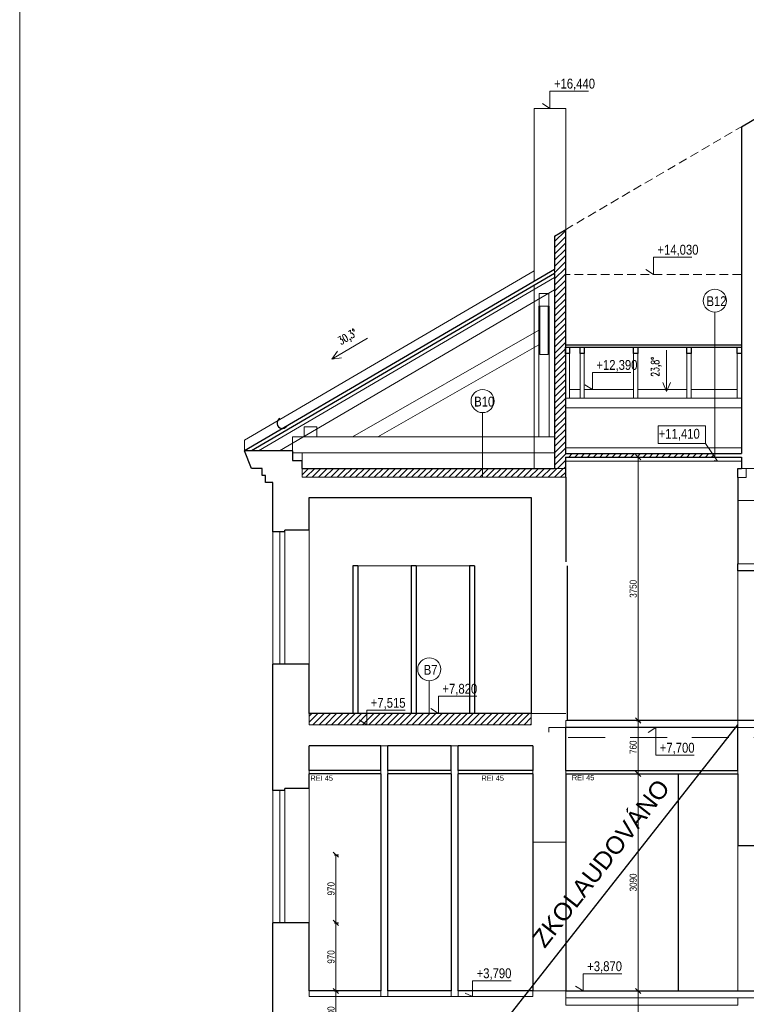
# Model space of a CAD drawing. Header units: millimetres. Extents: x -300958 to -108039, y 30118 to 292543.
# Tile 21 of 256: x -268233 to -257893, y 73588 to 87605. Entities that reach past the tile are written whole.
import ezdxf

# ---------------------------------------------------------------- set-up
doc = ezdxf.new("R2010")
doc.units = ezdxf.units.MM
doc.header["$MEASUREMENT"] = 0
doc.linetypes.add('DGN Style 2', pattern=[879.857395, 527.914437, -351.942958])
doc.linetypes.add('HIDDEN', pattern=[0.375, 0.25, -0.125])
doc.layers.get('0').update_dxf_attribs({"lineweight": 13})
doc.layers.get('Defpoints').update_dxf_attribs({"color": 3, "lineweight": 13})
for name, color, linetype, lineweight in [('A_Vodorovné prvky krovu', 133, 'Continuous', 9), ('A_Řezy', 182, 'Continuous', 9), ('BOURÁNÍ', 40, 'Continuous', 13), ('dims', 7, 'Continuous', 9), ('ETAPY', 7, 'Continuous', 0), ('legenda', 7, 'Continuous', 13), ('Materiály', 1, 'Continuous', 13), ('popis', 7, 'Continuous', 9), ('PSV', 7, 'Continuous', 13), ('RAMECEK', 7, 'Continuous', 0), ('tenka', 7, 'Continuous', 13), ('výškové kóty', 7, 'Continuous', 13), ('walls', 7, 'Continuous', 13)]:
    doc.layers.add(name, color=color, linetype=linetype, lineweight=lineweight)
doc.styles.add('GENERATED_STYLE_8', font='arial.ttf')
doc.styles.add('STYLE-0', font='ARIALN.TTF')
doc.styles.add('Style-Arial', font='arial.ttf')
doc.dimstyles.new('arch', dxfattribs={"dimscale": 50, "dimtxt": 2.5, "dimasz": 2.5, "dimexe": 1.25, "dimexo": 0.9, "dimtad": 1, "dimdec": 0, "dimtxsty": 'STYLE-0', "dimblk": 'ARCHTICK', "dimcen": 2.5, "dimadec": 0, "dimazin": 0, "dimtfac": 1, "dimtdec": 0, "dimtmove": 2, "dimatfit": 3, "dimldrblk": 'ARCHTICK', "dimfxl": 0, "dimarcsym": 0})
pattern_1 = [(45, (-118576.835, -98417.12), (-44.194174, 44.194174), [])]

# ---------------------------------------------------------------- blocks, each defined once
blk = doc.blocks.new('_ArchTick')
at = {"color": 0, "linetype": 'ByBlock', "flags": 128}
blk.add_lwpolyline([(-0.5, -0.5), (0.5, 0.5)], dxfattribs=at)
blk = doc.blocks.new('*D837')
at = {"layer": 'Defpoints', "color": 0, "linetype": 'Continuous'}
for p in [(-259528, 76868), (-259528, 73778), (-259432, 73778)]:
    blk.add_point(p, dxfattribs=at)
at = {"layer": 'dims', "color": 0, "linetype": 'Continuous', "lineweight": -2}
for p, q in [((-259453, 76868), (-259394, 76868)), ((-259453, 73778), (-259394, 73778))]:
    blk.add_line(p, q, dxfattribs=at)
at = {"layer": 'dims', "linetype": 'Continuous', "lineweight": 0}
blk.add_line((-259432, 76868), (-259432, 73778), dxfattribs=at)
at = {"layer": 'dims', "linetype": 'Continuous', "lineweight": 0, "xscale": 75, "yscale": 75, "zscale": 75}
for p, rotation in [((-259432, 76868), 90), ((-259432, 73778), 270)]:
    blk.add_blockref('_ArchTick', p, dxfattribs=dict(at, rotation=rotation))
at = {"layer": 'dims', "color": 0, "linetype": 'Continuous', "insert": (-259502, 75323), "char_height": 100, "attachment_point": 5, "rotation": 90, "style": 'STYLE-0'}
blk.add_mtext('3090', dxfattribs=at)
blk = doc.blocks.new('*D839')
at = {"layer": 'Defpoints', "color": 0, "linetype": 'Continuous'}
for p in [(-259528, 73778), (-259528, 72898), (-259432, 72898)]:
    blk.add_point(p, dxfattribs=at)
at = {"layer": 'dims', "color": 0, "linetype": 'Continuous', "lineweight": -2}
for p, q in [((-259453, 73778), (-259394, 73778)), ((-259453, 72898), (-259394, 72898))]:
    blk.add_line(p, q, dxfattribs=at)
at = {"layer": 'dims', "linetype": 'Continuous', "lineweight": 0}
blk.add_line((-259432, 73778), (-259432, 72898), dxfattribs=at)
at = {"layer": 'dims', "linetype": 'Continuous', "lineweight": 0, "xscale": 75, "yscale": 75, "zscale": 75}
for p, rotation in [((-259432, 73778), 90), ((-259432, 72898), 270)]:
    blk.add_blockref('_ArchTick', p, dxfattribs=dict(at, rotation=rotation))
at = {"layer": 'dims', "color": 0, "linetype": 'Continuous', "insert": (-259502, 73338), "char_height": 100, "attachment_point": 5, "rotation": 90, "style": 'STYLE-0'}
blk.add_mtext('880', dxfattribs=at)
blk = doc.blocks.new('*D840')
at = {"layer": 'Defpoints', "color": 0, "linetype": 'Continuous'}
for p in [(-259528, 77628), (-259528, 76868), (-259432, 76868)]:
    blk.add_point(p, dxfattribs=at)
at = {"layer": 'dims', "color": 0, "linetype": 'Continuous', "lineweight": -2}
for p, q in [((-259453, 77628), (-259394, 77628)), ((-259453, 76868), (-259394, 76868))]:
    blk.add_line(p, q, dxfattribs=at)
at = {"layer": 'dims', "linetype": 'Continuous', "lineweight": 0}
blk.add_line((-259432, 77628), (-259432, 76868), dxfattribs=at)
at = {"layer": 'dims', "linetype": 'Continuous', "lineweight": 0, "xscale": 75, "yscale": 75, "zscale": 75}
for p, rotation in [((-259432, 77628), 90), ((-259432, 76868), 270)]:
    blk.add_blockref('_ArchTick', p, dxfattribs=dict(at, rotation=rotation))
at = {"layer": 'dims', "color": 0, "linetype": 'Continuous', "insert": (-259502, 77248), "char_height": 100, "attachment_point": 5, "rotation": 90, "style": 'STYLE-0'}
blk.add_mtext('760', dxfattribs=at)
blk = doc.blocks.new('*D841')
at = {"layer": 'Defpoints', "color": 0, "linetype": 'Continuous'}
for p in [(-259528, 81378), (-259528, 77628), (-259432, 77628)]:
    blk.add_point(p, dxfattribs=at)
at = {"layer": 'dims', "color": 0, "linetype": 'Continuous', "lineweight": -2}
for p, q in [((-259453, 81378), (-259394, 81378)), ((-259453, 77628), (-259394, 77628))]:
    blk.add_line(p, q, dxfattribs=at)
at = {"layer": 'dims', "linetype": 'Continuous', "lineweight": 0}
blk.add_line((-259432, 81378), (-259432, 77628), dxfattribs=at)
at = {"layer": 'dims', "linetype": 'Continuous', "lineweight": 0, "xscale": 75, "yscale": 75, "zscale": 75}
for p, rotation in [((-259432, 81378), 90), ((-259432, 77628), 270)]:
    blk.add_blockref('_ArchTick', p, dxfattribs=dict(at, rotation=rotation))
at = {"layer": 'dims', "color": 0, "linetype": 'Continuous', "insert": (-259502, 79503), "char_height": 100, "attachment_point": 5, "rotation": 90, "style": 'STYLE-0'}
blk.add_mtext('3750', dxfattribs=at)
blk = doc.blocks.new('*D846')
at = {"layer": 'Defpoints', "color": 0, "linetype": 'Continuous'}
for p in [(-263828, 73778), (-263828, 73148), (-263733, 73148)]:
    blk.add_point(p, dxfattribs=at)
at = {"layer": 'dims', "color": 0, "linetype": 'Continuous', "lineweight": -2}
for p, q in [((-263753, 73778), (-263695, 73778)), ((-263753, 73148), (-263695, 73148))]:
    blk.add_line(p, q, dxfattribs=at)
at = {"layer": 'dims', "linetype": 'Continuous', "lineweight": 0}
blk.add_line((-263733, 73778), (-263733, 73148), dxfattribs=at)
at = {"layer": 'dims', "linetype": 'Continuous', "lineweight": 0, "xscale": 75, "yscale": 75, "zscale": 75}
for p, rotation in [((-263733, 73778), 90), ((-263733, 73148), 270)]:
    blk.add_blockref('_ArchTick', p, dxfattribs=dict(at, rotation=rotation))
at = {"layer": 'dims', "color": 0, "linetype": 'Continuous', "insert": (-263802, 73463), "char_height": 100, "attachment_point": 5, "rotation": 90, "style": 'STYLE-0'}
blk.add_mtext('630', dxfattribs=at)
blk = doc.blocks.new('*D847')
at = {"layer": 'Defpoints', "color": 0, "linetype": 'Continuous'}
for p in [(-263828, 74748), (-263828, 73778), (-263733, 73778)]:
    blk.add_point(p, dxfattribs=at)
at = {"layer": 'dims', "color": 0, "linetype": 'Continuous', "lineweight": -2}
for p, q in [((-263753, 74748), (-263695, 74748)), ((-263753, 73778), (-263695, 73778))]:
    blk.add_line(p, q, dxfattribs=at)
at = {"layer": 'dims', "linetype": 'Continuous', "lineweight": 0}
blk.add_line((-263733, 74748), (-263733, 73778), dxfattribs=at)
at = {"layer": 'dims', "linetype": 'Continuous', "lineweight": 0, "xscale": 75, "yscale": 75, "zscale": 75}
for p, rotation in [((-263733, 74748), 90), ((-263733, 73778), 270)]:
    blk.add_blockref('_ArchTick', p, dxfattribs=dict(at, rotation=rotation))
at = {"layer": 'dims', "color": 0, "linetype": 'Continuous', "insert": (-263802, 74263), "char_height": 100, "attachment_point": 5, "rotation": 90, "style": 'STYLE-0'}
blk.add_mtext('970', dxfattribs=at)
blk = doc.blocks.new('*D848')
at = {"layer": 'Defpoints', "color": 0, "linetype": 'Continuous'}
for p in [(-263828, 75718), (-263828, 74748), (-263733, 74748)]:
    blk.add_point(p, dxfattribs=at)
at = {"layer": 'dims', "color": 0, "linetype": 'Continuous', "lineweight": -2}
for p, q in [((-263753, 75718), (-263695, 75718)), ((-263753, 74748), (-263695, 74748))]:
    blk.add_line(p, q, dxfattribs=at)
at = {"layer": 'dims', "linetype": 'Continuous', "lineweight": 0}
blk.add_line((-263733, 75718), (-263733, 74748), dxfattribs=at)
at = {"layer": 'dims', "linetype": 'Continuous', "lineweight": 0, "xscale": 75, "yscale": 75, "zscale": 75}
for p, rotation in [((-263733, 75718), 90), ((-263733, 74748), 270)]:
    blk.add_blockref('_ArchTick', p, dxfattribs=dict(at, rotation=rotation))
at = {"layer": 'dims', "color": 0, "linetype": 'Continuous', "insert": (-263802, 75233), "char_height": 100, "attachment_point": 5, "rotation": 90, "style": 'STYLE-0'}
blk.add_mtext('970', dxfattribs=at)

msp = doc.modelspace()

# ---------------------------------------------------------------- hatches: boundary and pattern name
at = {"layer": 'BOURÁNÍ', "linetype": 'Continuous'}
h = msp.add_hatch(dxfattribs=at)
h.set_pattern_fill('ANSI31', color=256, scale=500, style=0)
h.paths.add_polyline_path([(-260622.6, 81218.2), (-260467.6, 81218.2), (-260467.6, 81378.2), (-258343.4, 81378.2), (-258377.2, 81428.2), (-260467.6, 81428.2), (-260467.6, 84615.7), (-260622.6, 84524.9), (-260622.6, 84049.3), (-260622.6, 83991.4)])
h = msp.add_hatch(dxfattribs=at)
h.set_pattern_fill('ANSI31', color=256, scale=500, style=0)
h.set_pattern_definition(pattern_1)
h.paths.add_polyline_path([(-260462.6, 81093.2), (-260462.6, 81218.2), (-260467.6, 81218.2), (-260622.6, 81218.2), (-264212.6, 81218.2), (-264212.6, 81093.2)])
h = msp.add_hatch(dxfattribs=at)
h.set_pattern_fill('ANSI31', color=256, scale=500, style=0)
h.set_pattern_definition(pattern_1)
h.paths.add_polyline_path([(-260952.6, 77568.2), (-260952.6, 77728.2), (-263294.4, 77728.2), (-263294.4, 77568.2)])
h.paths.add_polyline_path([(-263441.1, 77615.3), (-263441.1, 77381.1), (-263593.2, 77381.1), (-263593.2, 77615.3)], flags=9)
h.paths.add_polyline_path([(-264112.6, 77728.2), (-264112.6, 77568.2), (-263294.4, 77568.2), (-263294.4, 77728.2)])

# ---------------------------------------------------------------- linework, layer by layer
at = {"layer": 'A_Vodorovné prvky krovu'}
for p, q in [((-260622.6, 83933.5), (-264834.6, 81468.2)), ((-260622.6, 83759.7), (-264537.7, 81468.2)), ((-260845.7, 83185.7), (-263498.5, 81668.2)), ((-260845.7, 82978.3), (-263136, 81668.2))]:
    msp.add_line(p, q, dxfattribs=at)
msp.add_lwpolyline([(-260845.7, 81668.2), (-260845.7, 83525.1), (-260695.7, 83525.1), (-260695.7, 81668.2)], close=True, dxfattribs=at)
for points in [[(-264352.6, 81438.2), (-264352.6, 81668.2), (-260622.6, 81668.2)], [(-260622.6, 81438.2), (-264352.6, 81438.2)]]:
    msp.add_lwpolyline(points, dxfattribs=at)
at = {"layer": 'A_Řezy', "ltscale": 0.4}
for points in [[(-260840.7, 83525.1), (-260700.7, 83525.1), (-260700.7, 83705.1), (-260840.7, 83705.1), (-260840.7, 83525.1)], [(-264184.6, 81808.2), (-264004.6, 81808.2), (-264004.6, 81668.2), (-264184.6, 81668.2), (-264184.6, 81808.2)], [(-264352.6, 81438.2), (-264212.6, 81438.2), (-264212.6, 81328.2), (-264352.6, 81328.2), (-264352.6, 81438.2)]]:
    msp.add_lwpolyline(points, dxfattribs=at)
at = {"layer": 'BOURÁNÍ', "linetype": 'Continuous', "lineweight": 30}
for p, q in [((-257962.6, 86081.8), (-257657.6, 86260.3)), ((-257962.6, 86081.8), (-257962.6, 81428.2)), ((-260622.6, 84524.9), (-260462.6, 84618.6)), ((-260622.6, 84524.9), (-260622.6, 84049.3)), ((-260467.6, 84615.7), (-260467.6, 81428.2)), ((-260622.6, 84049.3), (-265032.6, 81468.2)), ((-260622.6, 83991.4), (-264933.6, 81468.2)), ((-260622.6, 83991.4), (-260622.6, 81218.2)), ((-260467.6, 82975.4), (-257962.6, 82975.4)), ((-260467.6, 82942.6), (-257962.6, 82942.6)), ((-260467.6, 81428.2), (-257962.6, 81428.2)), ((-260467.6, 81378.2), (-257962.6, 81378.2)), ((-260467.6, 81378.2), (-260467.6, 81218.2)), ((-257962.6, 81378.2), (-257962.6, 81218.2)), ((-264212.6, 81218.2), (-260622.6, 81218.2)), ((-260462.6, 81218.2), (-260467.6, 81218.2)), ((-260462.6, 81093.2), (-260462.6, 81218.2)), ((-258012.6, 81088.2), (-258012.6, 81218.2)), ((-258012.6, 81218.2), (-257962.6, 81218.2)), ((-263492.6, 79828.2), (-263492.6, 77728.2)), ((-263422.6, 79828.2), (-263492.6, 79828.2)), ((-263422.6, 79828.2), (-263422.6, 77728.2)), ((-262662.6, 79828.2), (-262662.6, 77728.2)), ((-262592.6, 79828.2), (-262662.6, 79828.2)), ((-262592.6, 79828.2), (-262592.6, 77728.2)), ((-261832.6, 79828.2), (-261832.6, 77728.2)), ((-261762.6, 79828.2), (-261832.6, 79828.2)), ((-261762.6, 79828.2), (-261762.6, 77728.2)), ((-260442.6, 79828.2), (-260442.6, 77628.2)), ((-260952.6, 77728.2), (-264112.6, 77728.2))]:
    msp.add_line(p, q, dxfattribs=at)
at = {"layer": 'BOURÁNÍ', "linetype": 'HIDDEN', "ltscale": 500}
for p, q in [((-260467.6, 84615.7), (-257962.6, 86081.8)), ((-257962.6, 83978.2), (-260467.6, 83978.2))]:
    msp.add_line(p, q, dxfattribs=at)
at = {"layer": 'BOURÁNÍ', "linetype": 'Continuous'}
for p, q in [((-260912.6, 83821.7), (-260912.6, 81218.2)), ((-260257.6, 82338.2), (-260407.6, 82338.2)), ((-259497.6, 82338.2), (-260197.6, 82338.2)), ((-258737.6, 82338.2), (-259437.6, 82338.2)), ((-258022.6, 82338.2), (-258677.6, 82338.2)), ((-257962.6, 82218.2), (-260467.6, 82218.2)), ((-257962.6, 82078.2), (-260467.6, 82078.2)), ((-257962.6, 81508.2), (-260467.6, 81508.2)), ((-260467.6, 81318.2), (-257962.6, 81318.2)), ((-258012.6, 81218.2), (-257592.6, 81218.2)), ((-257892.6, 81088.2), (-257892.6, 81208.2)), ((-258012.6, 81088.2), (-257892.6, 81088.2)), ((-264532.6, 80313.2), (-264532.6, 78428.2)), ((-264457.6, 80313.2), (-264457.6, 78428.2)), ((-263422.6, 79828.2), (-262662.6, 79828.2)), ((-262592.6, 79828.2), (-261832.6, 79828.2)), ((-264532.6, 76633.2), (-264532.6, 74748.2)), ((-264457.6, 76633.2), (-264457.6, 74748.2))]:
    msp.add_line(p, q, dxfattribs=at)
at = {"layer": 'BOURÁNÍ', "linetype": 'Continuous', "flags": 128}
for points in [[(-260462.6, 84618.6), (-260462.6, 86342.8), (-260912.6, 86342.8), (-260912.6, 83879.6)], [(-260407.6, 82855.2), (-260407.6, 82218.2), (-260467.6, 82218.2), (-260467.6, 82855.2), (-260407.6, 82855.2)], [(-260197.6, 82855.2), (-260197.6, 82218.2), (-260257.6, 82218.2), (-260257.6, 82855.2), (-260197.6, 82855.2)], [(-259437.6, 82855.2), (-259437.6, 82218.2), (-259497.6, 82218.2), (-259497.6, 82855.2), (-259437.6, 82855.2)], [(-258677.6, 82855.2), (-258677.6, 82218.2), (-258737.6, 82218.2), (-258737.6, 82855.2), (-258677.6, 82855.2)], [(-257962.6, 82855.2), (-257962.6, 82218.2), (-258022.6, 82218.2), (-258022.6, 82855.2), (-257962.6, 82855.2)]]:
    msp.add_lwpolyline(points, dxfattribs=at)
at = {"layer": 'BOURÁNÍ', "linetype": 'Continuous'}
msp.add_lwpolyline([(-260830.6, 83525.1), (-260830.9, 82836.5), (-260710.5, 82836.5), (-260710.5, 83525.1)], dxfattribs=at)
at = {"layer": 'BOURÁNÍ', "linetype": 'Continuous', "lineweight": 30, "flags": 128}
for points in [[(-260467.6, 82942.6), (-260407.6, 82942.6), (-260407.6, 82855.2), (-260467.6, 82855.2), (-260467.6, 82942.6)], [(-260257.6, 82942.6), (-260197.6, 82942.6), (-260197.6, 82855.2), (-260257.6, 82855.2), (-260257.6, 82942.6)], [(-259497.6, 82942.6), (-259437.6, 82942.6), (-259437.6, 82855.2), (-259497.6, 82855.2), (-259497.6, 82942.6)], [(-258737.6, 82942.6), (-258677.6, 82942.6), (-258677.6, 82855.2), (-258737.6, 82855.2), (-258737.6, 82942.6)], [(-258022.6, 82942.6), (-257962.6, 82942.6), (-257962.6, 82855.2), (-258022.6, 82855.2), (-258022.6, 82942.6)]]:
    msp.add_lwpolyline(points, dxfattribs=at)
at = {"layer": 'BOURÁNÍ', "linetype": 'Continuous', "lineweight": 30}
msp.add_arc((-264494.6, 81861.5), 75, 120.00037, 325.77743, dxfattribs=at)
at = {"layer": 'dims', "linetype": 'Continuous', "flags": 128}
for points in [[(-263282.3, 83072), (-263791.5, 82773.9), (-263652.4, 82791.5), (-263791.5, 82773.9), (-263708, 82886.6)], [(-259026.9, 82899.7), (-259026.9, 82309.7), (-258971.8, 82438.6), (-259026.9, 82309.7), (-259082, 82438.6)]]:
    msp.add_lwpolyline(points, dxfattribs=at)
at = {"layer": 'ETAPY', "linetype": 'Continuous', "lineweight": 30}
msp.add_line((-264032.6, 69908.2), (-258012.6, 77568.2), dxfattribs=at)
at = {"layer": 'legenda', "linetype": 'Continuous', "lineweight": 0}
for p, q in [((-258340.3, 83441.1), (-258340.3, 81378.2)), ((-261645.7, 82011.9), (-261645.7, 81093.2)), ((-262404.3, 78193.8), (-262404.3, 77728.2))]:
    msp.add_line(p, q, dxfattribs=at)
for centre in [(-258340.3, 83604.9), (-261645.7, 82175.6), (-262404.3, 78357.6)]:
    msp.add_circle(centre, 163.8, dxfattribs=at)
at = {"layer": 'Materiály', "linetype": 'Continuous'}
for p, q in [((-258012.6, 80758.2), (-257592.6, 80758.2)), ((-258012.6, 79858.2), (-257592.6, 79858.2)), ((-260952.6, 77728.2), (-260462.6, 77728.2)), ((-262992.6, 77268.2), (-263092.6, 77268.2)), ((-261992.6, 77268.2), (-262092.6, 77268.2)), ((-260462.6, 75898.2), (-260932.6, 75898.2)), ((-263092.6, 73778.2), (-263092.6, 73698.2)), ((-262992.6, 73778.2), (-262992.6, 73698.2)), ((-262092.6, 73778.2), (-262092.6, 73698.2)), ((-261992.6, 73778.2), (-261992.6, 73698.2)), ((-260462.6, 73778.2), (-260932.6, 73778.2))]:
    msp.add_line(p, q, dxfattribs=at)
at = {"layer": 'Materiály', "linetype": 'Continuous', "lineweight": 0}
for p, q in [((-260462.6, 76918.2), (-258012.6, 76918.2)), ((-260932.6, 73778.2), (-260932.6, 73698.2))]:
    msp.add_line(p, q, dxfattribs=at)
at = {"layer": 'Materiály', "linetype": 'Continuous', "flags": 128}
msp.add_lwpolyline([(-259562.6, 77628.2), (-258012.6, 77628.2), (-258012.6, 77528.2), (-260462.6, 77528.2), (-260462.6, 77628.2), (-259562.6, 77628.2)], dxfattribs=at)
at = {"layer": 'Materiály', "linetype": 'Continuous'}
for points in [[(-260462.6, 77528.2), (-260462.6, 77628.2), (-258012.6, 77628.2), (-258012.6, 77528.2)], [(-263092.6, 76918.2), (-263092.6, 76868.2), (-264112.6, 76868.2), (-264112.6, 76918.2)], [(-262092.6, 76918.2), (-262092.6, 76868.2), (-262992.6, 76868.2), (-262992.6, 76918.2)], [(-260932.6, 76918.2), (-260932.6, 76868.2), (-261992.6, 76868.2), (-261992.6, 76918.2)], [(-260462.6, 76918.2), (-260462.6, 76868.2), (-258012.6, 76868.2), (-258012.6, 76918.2)], [(-260462.6, 73778.2), (-257742.6, 73778.2), (-257742.6, 73678.2), (-260462.6, 73678.2)], [(-260462.6, 73578.2), (-260462.6, 73678.2), (-258012.6, 73678.2), (-258012.6, 73578.2)]]:
    msp.add_3dface(points, dxfattribs=at)
at = {"layer": 'popis', "flags": 128}
msp.add_lwpolyline([(-259108.5, 81571.6), (-258474.2, 81571.6), (-258302.9, 81318.2), (-258351.4, 81327.9)], dxfattribs=at)
at = {"layer": 'RAMECEK', "linetype": 'Continuous', "lineweight": 0, "flags": 128}
msp.add_lwpolyline([(-268232.6, 63182.5), (-236732.6, 63182.5), (-236732.6, 87932.5), (-268232.6, 87932.5)], close=True, dxfattribs=at)
at = {"layer": 'tenka', "linetype": 'Continuous'}
for p, q in [((-260912.6, 84029.6), (-265032.6, 81618.2)), ((-260622.6, 83991.4), (-260622.6, 84049.3)), ((-265032.6, 81468.2), (-265032.6, 81618.2)), ((-264212.6, 81093.2), (-264212.6, 81218.2)), ((-260622.6, 81218.2), (-260462.6, 81218.2)), ((-264212.6, 81093.2), (-260462.6, 81093.2)), ((-264112.6, 80338.2), (-264112.6, 78428.2)), ((-264632.6, 80313.2), (-264632.6, 78428.2)), ((-258012.6, 79758.2), (-258012.6, 77628.2)), ((-264112.6, 77568.2), (-264112.6, 77728.2)), ((-260952.6, 77568.2), (-260952.6, 77728.2)), ((-260952.6, 77568.2), (-264112.6, 77568.2)), ((-260462.6, 76918.2), (-258012.6, 76918.2)), ((-264632.6, 76633.2), (-264632.6, 74748.2)), ((-264112.6, 76658.2), (-264112.6, 73778.2)), ((-258862.6, 75798.2), (-258862.6, 73778.2))]:
    msp.add_line(p, q, dxfattribs=at)
at = {"layer": 'tenka', "linetype": 'Continuous', "lineweight": 0}
for p, q in [((-258012.6, 73778.2), (-258012.6, 75848.2)), ((-264112.6, 73778.2), (-264112.6, 73723.2)), ((-264112.6, 73778.2), (-264112.6, 73698.2)), ((-260932.6, 73698.2), (-264112.6, 73698.2))]:
    msp.add_line(p, q, dxfattribs=at)
at = {"layer": 'tenka', "linetype": 'DGN Style 2'}
msp.add_3dface([(-260703.6, 77528.2), (-257731.6, 77528.2), (-257731.6, 77388.2), (-260703.6, 77388.2)], dxfattribs=at)
at = {"layer": 'výškové kóty', "linetype": 'Continuous', "flags": 128}
for points in [[(-260138.9, 86588.2), (-260687.6, 86588.2), (-260687.6, 86342.8), (-260794, 86413.2)], [(-258666.4, 84223.6), (-259215.1, 84223.6), (-259215.1, 83978.2), (-259321.5, 84048.6)], [(-259534.8, 82583.6), (-260083.5, 82583.6), (-260083.5, 82338.2), (-260189.9, 82408.6)]]:
    msp.add_lwpolyline(points, dxfattribs=at)
at = {"layer": 'výškové kóty', "linetype": 'Continuous', "lineweight": 0, "flags": 128}
msp.add_lwpolyline([(-258474.2, 81821.1), (-259144.9, 81821.1), (-259144.9, 81571.6), (-258474.2, 81571.6)], close=True, dxfattribs=at)
for points in [[(-261725.8, 77973.6), (-262274.5, 77973.6), (-262274.5, 77728.2), (-262381, 77798.6)], [(-262745.7, 77773.6), (-263294.4, 77773.6), (-263294.4, 77568.2), (-263400.9, 77638.6)], [(-258632.8, 77132.7), (-259181.5, 77132.7), (-259181.5, 77528.2), (-259287.9, 77457.7)], [(-259665.8, 74023.6), (-260214.5, 74023.6), (-260214.5, 73778.2), (-260320.9, 73848.6)], [(-261239.3, 73923.6), (-261788, 73923.6), (-261788, 73698.2), (-261894.5, 73748.6)]]:
    msp.add_lwpolyline(points, dxfattribs=at)
at = {"layer": 'walls', "linetype": 'Continuous', "lineweight": 30}
for p, q in [((-264352.6, 81468.2), (-265032.6, 81468.2)), ((-264212.6, 81218.2), (-264212.6, 81328.2)), ((-264632.6, 80313.2), (-264632.6, 81018.2)), ((-260462.6, 81093.2), (-260462.6, 79888.2)), ((-258012.6, 81088.2), (-258012.6, 80758.2)), ((-264112.6, 80338.2), (-264112.6, 80803.2)), ((-264112.6, 80803.2), (-260952.6, 80803.2)), ((-260952.6, 80803.2), (-260952.6, 77728.2)), ((-258012.6, 80758.2), (-258012.6, 79858.2)), ((-264112.6, 80338.2), (-264457.6, 80338.2)), ((-264457.6, 80313.2), (-264457.6, 80338.2)), ((-264457.6, 80313.2), (-264632.6, 80313.2)), ((-258012.6, 79758.2), (-258012.6, 79858.2)), ((-257742.6, 79758.2), (-258012.6, 79758.2)), ((-264112.6, 78428.2), (-264632.6, 78428.2)), ((-264632.6, 76633.2), (-264632.6, 78428.2)), ((-264112.6, 77728.2), (-264112.6, 78428.2)), ((-258012.6, 77528.2), (-260462.6, 77528.2)), ((-260462.6, 76918.2), (-260462.6, 77528.2)), ((-257742.6, 77628.2), (-260442.6, 77628.2)), ((-258012.6, 76918.2), (-258012.6, 77528.2)), ((-263092.6, 77268.2), (-264112.6, 77268.2)), ((-264112.6, 76918.2), (-264112.6, 77268.2)), ((-263092.6, 76918.2), (-263092.6, 77268.2)), ((-262092.6, 77268.2), (-262992.6, 77268.2)), ((-262992.6, 76918.2), (-262992.6, 77268.2)), ((-262092.6, 76918.2), (-262092.6, 77268.2)), ((-260932.6, 77268.2), (-261992.6, 77268.2)), ((-261992.6, 76918.2), (-261992.6, 77268.2)), ((-260932.6, 77268.2), (-260932.6, 76918.2)), ((-263092.6, 76918.2), (-264112.6, 76918.2)), ((-264112.6, 76658.2), (-264112.6, 76868.2)), ((-263092.6, 76868.2), (-264112.6, 76868.2)), ((-263092.6, 76868.2), (-263092.6, 73778.2)), ((-262092.6, 76918.2), (-262992.6, 76918.2)), ((-262992.6, 73778.2), (-262992.6, 76868.2)), ((-262092.6, 76868.2), (-262992.6, 76868.2)), ((-262092.6, 76868.2), (-262092.6, 73778.2)), ((-260932.6, 76918.2), (-261992.6, 76918.2)), ((-260932.6, 76868.2), (-261992.6, 76868.2)), ((-261992.6, 73778.2), (-261992.6, 76868.2)), ((-260932.6, 76868.2), (-260932.6, 75898.2)), ((-260462.6, 76918.2), (-258012.6, 76918.2)), ((-260462.6, 76868.2), (-260462.6, 75898.2)), ((-260462.6, 76868.2), (-258012.6, 76868.2)), ((-258862.6, 76868.2), (-258862.6, 73778.2)), ((-258012.6, 76868.2), (-258012.6, 75848.2)), ((-264457.6, 76633.2), (-264632.6, 76633.2)), ((-264112.6, 76658.2), (-264457.6, 76658.2)), ((-264457.6, 76633.2), (-264457.6, 76658.2)), ((-260932.6, 75898.2), (-260932.6, 73778.2)), ((-260462.6, 75898.2), (-260462.6, 73778.2)), ((-258012.6, 75848.2), (-257742.6, 75848.2)), ((-264112.6, 74748.2), (-264632.6, 74748.2)), ((-264632.6, 72688.2), (-264632.6, 74748.2)), ((-264112.6, 73778.2), (-264112.6, 74748.2)), ((-263092.6, 73778.2), (-264112.6, 73778.2)), ((-262092.6, 73778.2), (-262992.6, 73778.2)), ((-260932.6, 73778.2), (-261992.6, 73778.2)), ((-260462.6, 73778.2), (-257742.6, 73778.2))]:
    msp.add_line(p, q, dxfattribs=at)
at = {"layer": 'walls', "linetype": 'Continuous', "lineweight": 30, "flags": 128}
for points in [[(-264632.6, 81018.2), (-264732.6, 81018.2), (-264732.6, 81118.2), (-264782.6, 81118.2), (-264782.6, 81218.2), (-264932.6, 81218.2), (-265032.6, 81468.2)], [(-264352.6, 81468.2), (-264352.6, 81328.2), (-264212.6, 81328.2)]]:
    msp.add_lwpolyline(points, dxfattribs=at)

# ---------------------------------------------------------------- texts
at = {"layer": 'dims', "linetype": 'Continuous', "char_height": 112, "attachment_point": 4, "line_spacing_factor": 0.765173, "style": 'Style-Arial'}
for s, insert, rotation in [('{\\Fromans|c238;\\W0.71429;30,3°}', (-263681.3, 83007.2), 30.34116), ('{\\Fromans|c238;\\W0.71429;23,8°}', (-259172.6, 82522.6), 90.00116)]:
    msp.add_mtext(s, dxfattribs=dict(at, insert=insert, rotation=rotation))
at = {"layer": 'ETAPY', "linetype": 'Continuous', "lineweight": 30, "insert": (-260958.3, 74528.8), "char_height": 250, "width": 3028.272, "attachment_point": 1, "rotation": 51.87925, "style": 'GENERATED_STYLE_8'}
msp.add_mtext('\\A1;ZKOLAUDOVÁNO', dxfattribs=at)
at = {"layer": 'legenda', "linetype": 'Continuous', "lineweight": 0, "char_height": 140, "width": 1046.843, "attachment_point": 1, "style": 'STYLE-0'}
for s, insert in [('B12', (-258459.4, 83667.6)), ('B10', (-261764.8, 82238.4)), ('B7', (-262483.1, 78420.4))]:
    msp.add_mtext(s, dxfattribs=dict(at, insert=insert))
at = {"layer": 'PSV', "linetype": 'Continuous', "lineweight": 0, "char_height": 75, "attachment_point": 5, "line_spacing_factor": 0.725795, "style": 'STYLE-0'}
for insert in [(-263935.1, 76807.2), (-261501.4, 76807.2), (-260215, 76814.5)]:
    msp.add_mtext('\\fArial|b0|i0|c238|p39;REI 45  ', dxfattribs=dict(at, insert=insert))
at = {"layer": 'výškové kóty', "linetype": 'Continuous', "lineweight": 0, "char_height": 140, "width": 1046.843, "style": 'STYLE-0'}
for s, insert, attachment_point in [('+16,440', (-260629.8, 86765), 1), ('+14,030', (-259157.3, 84400.5), 1), ('+12,390', (-260025.7, 82760.5), 1), ('+11,410', (-258554.8, 81780.2), 3), ('+7,820', (-262216.8, 78150.5), 1), ('+7,515', (-263236.7, 77950.5), 1), ('+7,700', (-259123.7, 77144.6), 7), ('+3,870', (-260156.7, 74200.5), 1), ('+3,790', (-261730.3, 74100.5), 1)]:
    msp.add_mtext(s, dxfattribs=dict(at, insert=insert, attachment_point=attachment_point))

# ---------------------------------------------------------------- dimensions: what is measured, and where the dimension line sits
at = {"layer": 'dims', "linetype": 'Continuous'}
for base, p1, p2, picture, middle in [((-259431.9, 77628.2), (-259527.7, 81378.2), (-259527.7, 77628.2), '*D841', (-259501.7, 79503.2)), ((-259431.9, 76868.2), (-259527.7, 77628.2), (-259527.7, 76868.2), '*D840', (-259501.7, 77248.2)), ((-259431.9, 73778.2), (-259527.7, 76868.2), (-259527.7, 73778.2), '*D837', (-259501.7, 75323.2)), ((-263732.6, 74748.2), (-263828.4, 75718.2), (-263828.4, 74748.2), '*D848', (-263802.4, 75233.2)), ((-263732.6, 73778.2), (-263828.4, 74748.2), (-263828.4, 73778.2), '*D847', (-263802.4, 74263.2)), ((-263732.6, 73148.2), (-263828.4, 73778.2), (-263828.4, 73148.2), '*D846', (-263802.4, 73463.2)), ((-259431.9, 72898.2), (-259527.7, 73778.2), (-259527.7, 72898.2), '*D839', (-259501.7, 73338.2))]:
    dim = msp.add_linear_dim(base=base, p1=p1, p2=p2, angle=90, dimstyle='arch', override={"dimtxt": 2, "dimasz": 1.5, "dimexe": 0.75, "dimexo": 1.5, "dimgap": 0.375, "dimcen": 0.05, "dimclrd": 256, "dimlwd": 0}, dxfattribs=at)
    dim.commit()
    dim.dimension.update_dxf_attribs({"geometry": picture, "text_midpoint": middle})

doc.saveas('drawing.dxf')
